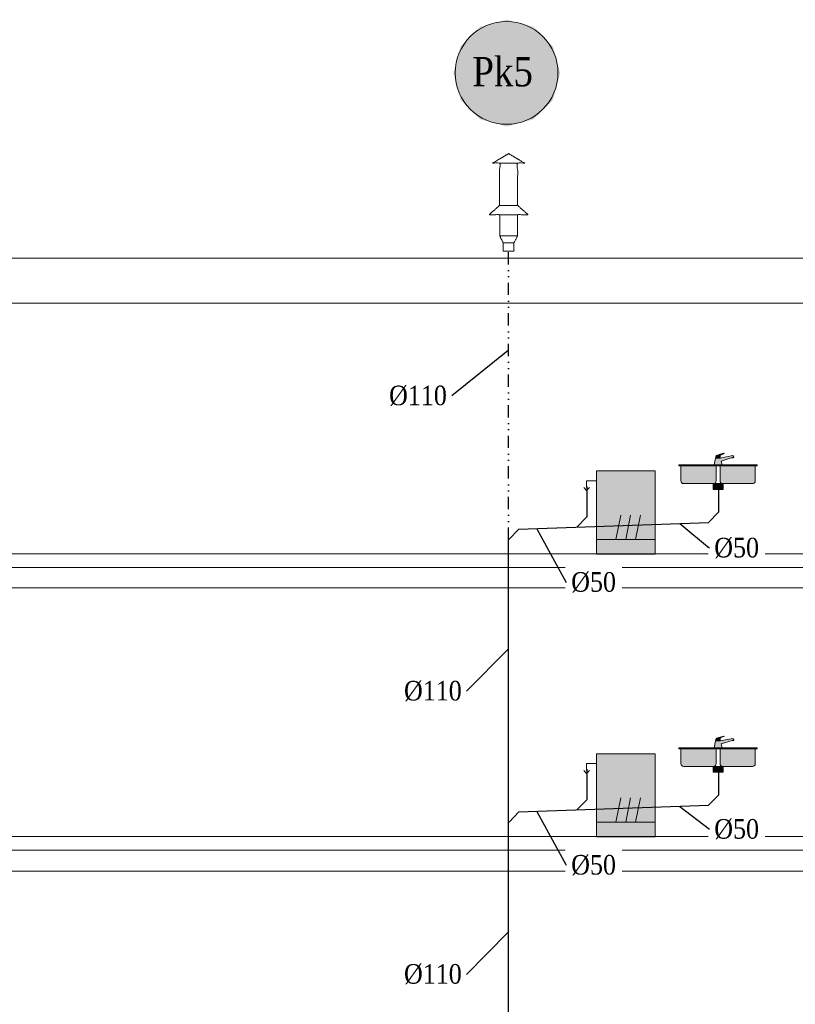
# Model space of a CAD drawing. Header units: millimetres. Extents: x 4585 to 417032, y -23455 to 16738.
# Tile 13 of 31: x 134897 to 142827, y -13447 to -3385. Entities that reach past the tile are written whole.
import ezdxf
from ezdxf import colors
from ezdxf.entities.mleader import LeaderData, LeaderLine
from ezdxf.enums import TextEntityAlignment as Align
from ezdxf.math import Vec2, Vec3

# ---------------------------------------------------------------- set-up
doc = ezdxf.new("R2010")
doc.units = ezdxf.units.MM
doc.header["$LTSCALE"] = 100
doc.linetypes.add('DIVIDE2', pattern=[0.625, 0.25, -0.125, 0, -0.125, 0, -0.125])
for name, color, linetype, lineweight, true_color in [('IS_Działka kanalizacji sanitarnej grawitacyjnej', 7, 'Continuous', 30, 0x800000), ('IS_Działka wentylacji kanalizacji', 7, 'DIVIDE2', 30, 0xff8000), ('IS_Odbiornik2', 7, 'Continuous', 5, 0x000000), ('IS_Pion_etykieta1', 7, 'Continuous', 5, 0x000000), ('IS_Rura wywiewna', 7, 'Continuous', 5, 0x000000), ('IS_Zlew', 7, 'Continuous', 5, 0x000000), ('IS_Zmywarka', 7, 'Continuous', 0, 0x000000)]:
    doc.layers.add(name, color=color, linetype=linetype, lineweight=lineweight, true_color=true_color)
doc.layers.add('Konstrukcja', color=253, linetype='Continuous', lineweight=5)
doc.layers.add('RR_IWK_opisy', color=7, linetype='Continuous', lineweight=0)
doc.styles.add('Garamond', font='GARA.TTF')

# ---------------------------------------------------------------- blocks, each defined once
blk = doc.blocks.new('16_KANRootTypRysunkowy_RuraWywiewna_00000000-0000-0000-0000-000000000000_ExportItemXref')
at = {"layer": 'IS_Rura wywiewna'}
blk.add_open_spline([(0, 0.499), (-0.165, 0.401), (-0.092, 0.401), (-0.092, -0.031), (-0.2, -0.125), (-0.091, -0.125), (-0.091, -0.342), (-0.055, -0.414), (-0.055, -0.499), (0, -0.499), (0.055, -0.499), (0.055, -0.414), (0.091, -0.342), (0.091, -0.125), (0.2, -0.125), (0.092, -0.031), (0.092, 0.401), (0.165, 0.401), (0, 0.499)], degree=1, knots=[1.194677, 1.194677, 1.720543, 1.793543, 2.225543, 2.368721, 2.477721, 2.694721, 2.775219, 2.860219, 2.915219, 2.970219, 3.055219, 3.135718, 3.352718, 3.461718, 3.604896, 4.036896, 4.109896, 4.635762, 4.635762], dxfattribs=at)
for points in [[(-0.092, 0.401), (0.092, 0.401)], [(-0.092, -0.031), (0.092, -0.031)], [(-0.091, -0.125), (0.091, -0.125)], [(-0.091, -0.342), (0.091, -0.342)], [(-0.055, -0.414), (0.055, -0.414)]]:
    blk.add_open_spline(points, degree=1, dxfattribs=at)
blk = doc.blocks.new('16_SANInstalationLeafType_Zlewozmywak2K_00000000-0000-0000-0000-000000000000_ExportItemXref')
at = {"layer": 'IS_Zlew', "lineweight": 50, "true_color": 0xffffff, "transparency": 33554687}
for points in [[(-0.4, 0.125), (-0.4, 0.115), (0.4, 0.115), (0.4, 0.125)], [(-0.05, -0.065), (-0.05, -0.125), (0.05, -0.125), (0.05, -0.065)]]:
    blk.add_hatch(color=7, dxfattribs=at).paths.add_polyline_path(points)
h = blk.add_hatch(color=7, dxfattribs=at)
edge = h.paths.add_edge_path(flags=0)
edge.add_spline(control_points=[(-0.38, 0.115), (-0.38, 0.04), (-0.38, 0.07), (-0.38, -0.035), (-0.38, -0.055), (-0.37, -0.065), (-0.35, -0.065), (-0.2, -0.065), (-0.24, -0.065), (-0.05, -0.065), (-0.03, -0.065), (-0.02, -0.055), (-0.02, -0.035), (-0.02, 0.035), (-0.02, 0.01), (-0.02, 0.115), (-0.2, 0.115), (-0.2, 0.115), (-0.38, 0.115)], knot_values=[0, 0, 0, 0, 1, 1, 1, 2, 2, 2, 3, 3, 3, 4, 4, 4, 5, 5, 5, 6, 6, 6, 6], weights=[1, 1, 1, 1, 1, 1, 1, 1, 1, 1, 1, 1, 1, 1, 1, 1, 1, 1, 1], degree=3, periodic=0)
h = blk.add_hatch(color=7, dxfattribs=at)
edge = h.paths.add_edge_path(flags=0)
edge.add_spline(control_points=[(0.02, 0.115), (0.02, 0.04), (0.02, 0.07), (0.02, -0.035), (0.02, -0.055), (0.03, -0.065), (0.05, -0.065), (0.2, -0.065), (0.16, -0.065), (0.35, -0.065), (0.37, -0.065), (0.38, -0.055), (0.38, -0.035), (0.38, 0.035), (0.38, 0.01), (0.38, 0.115), (0.2, 0.115), (0.2, 0.115), (0.02, 0.115)], knot_values=[0, 0, 0, 0, 1, 1, 1, 2, 2, 2, 3, 3, 3, 4, 4, 4, 5, 5, 5, 6, 6, 6, 6], weights=[1, 1, 1, 1, 1, 1, 1, 1, 1, 1, 1, 1, 1, 1, 1, 1, 1, 1, 1], degree=3, periodic=0)
at = {"layer": 'IS_Zlew', "lineweight": -2, "extrusion": (0, 0, -1)}
blk.add_lwpolyline([(0.4, 0.125), (-0.4, 0.125), (-0.4, 0.115), (0.4, 0.115)], close=True, dxfattribs=at)
at = {"layer": 'IS_Zlew', "lineweight": -2}
blk.add_lwpolyline([(-0.05, -0.065), (-0.05, -0.125), (0.05, -0.125), (0.05, -0.065)], close=True, dxfattribs=at)
for points in [[(-0.38, 0.115), (-0.38, 0.04), (-0.38, 0.07), (-0.38, -0.035), (-0.38, -0.055), (-0.37, -0.065), (-0.35, -0.065), (-0.2, -0.065), (-0.24, -0.065), (-0.05, -0.065), (-0.03, -0.065), (-0.02, -0.055), (-0.02, -0.035), (-0.02, 0.035), (-0.02, 0.01), (-0.02, 0.115)], [(0.02, 0.115), (0.02, 0.04), (0.02, 0.07), (0.02, -0.035), (0.02, -0.055), (0.03, -0.065), (0.05, -0.065), (0.2, -0.065), (0.16, -0.065), (0.35, -0.065), (0.37, -0.065), (0.38, -0.055), (0.38, -0.035), (0.38, 0.035), (0.38, 0.01), (0.38, 0.115)]]:
    blk.add_open_spline(points, degree=3, knots=[0, 0, 0, 0, 1, 1, 1, 2, 2, 2, 3, 3, 3, 4, 4, 4, 5, 5, 5, 5], dxfattribs=at)
blk = doc.blocks.new('16_SANInstalationLeafType_BateriaStojacaRuchWyl_00000000-0000-0000-0000-000000000000_ExportItemXref')
at = {"layer": 'IS_Odbiornik2', "lineweight": 50, "true_color": 0xffffff, "transparency": 33554687}
blk.add_hatch(color=7, dxfattribs=at).paths.add_polyline_path([(-0.018, -0.06), (0.062, -0.06), (0.052, -0.02), (0.167, 0.015), (0.167, 0.01), (0.182, 0.015), (0.182, 0.02), (0.172, 0.035), (0.042, 0.01), (-0.003, 0.01)])
h = blk.add_hatch(color=7, dxfattribs=at)
edge = h.paths.add_edge_path(flags=0)
edge.add_spline(control_points=[(-0.003, 0.01), (0.02, 0.01), (0.02, 0.01), (0.042, 0.01), (0.042, 0.03), (0.042, 0.035), (0.047, 0.04), (0.052, 0.045), (0.062, 0.05), (0.082, 0.055), (0.087, 0.055), (0.087, 0.06), (0.082, 0.06), (0.072, 0.06), (0.012, 0.04), (0.002, 0.035), (-0.003, 0.03), (-0.003, 0.02), (-0.003, 0.01)], knot_values=[-6, -6, -6, -6, -5, -5, -5, -4, -4, -4, -3, -3, -3, -2, -2, -2, -1, -1, -1, 0, 0, 0, 0], weights=[1, 1, 1, 1, 1, 1, 1, 1, 1, 1, 1, 1, 1, 1, 1, 1, 1, 1, 1], degree=3, periodic=0)
at = {"layer": 'IS_Odbiornik2', "lineweight": -2, "extrusion": (0, 0, -1)}
blk.add_lwpolyline([(0.018, -0.06), (0.003, 0.01), (-0.042, 0.01), (-0.172, 0.035), (-0.182, 0.02), (-0.182, 0.015), (-0.182, 0.015), (-0.167, 0.01), (-0.167, 0.015), (-0.052, -0.02), (-0.062, -0.06)], close=True, dxfattribs=at)
at = {"layer": 'IS_Odbiornik2', "lineweight": -2, "extrusion": (-0.316228, 0.948683, 0), "elevation": -0.039}
blk.add_lwpolyline([(-0.179, 0), (-0.163, 0)], dxfattribs=at)
at = {"layer": 'IS_Odbiornik2', "lineweight": -2}
blk.add_open_spline([(-0.003, 0.01), (-0.003, 0.02), (-0.003, 0.03), (0.002, 0.035), (0.012, 0.04), (0.072, 0.06), (0.082, 0.06), (0.087, 0.06), (0.087, 0.055), (0.082, 0.055), (0.062, 0.05), (0.052, 0.045), (0.047, 0.04), (0.042, 0.035), (0.042, 0.03), (0.042, 0.01)], degree=3, knots=[0, 0, 0, 0, 1, 1, 1, 2, 2, 2, 3, 3, 3, 4, 4, 4, 5, 5, 5, 5], dxfattribs=at)
blk = doc.blocks.new('16_TypRysWodKan_ZmywarkaCzescKan_00000000-0000-0000-0000-000000000000_Normal')
at = {"layer": 'IS_Zmywarka', "lineweight": 50, "true_color": 0xffffff, "transparency": 33554687}
blk.add_hatch(color=7, dxfattribs=at).paths.add_polyline_path([(-0.3, 0.425), (-0.3, -0.425), (0.3, -0.425), (0.3, 0.425)])
at = {"layer": 'IS_Zmywarka', "lineweight": -2}
blk.add_lwpolyline([(-0.3, 0.425), (0.3, 0.425), (0.3, -0.425), (-0.3, -0.425)], close=True, dxfattribs=at)
for points in [[(-0.3, 0.325), (-0.4, 0.325), (-0.4, 0.255)], [(-0.43, 0.255), (-0.4, 0.225), (-0.37, 0.255)], [(0, -0.275), (0.05, -0.025)], [(0.1, -0.275), (0.15, -0.025)]]:
    blk.add_lwpolyline(points, dxfattribs=at)
for points in [[(-0.1, -0.275, 0), (-0.05, -0.025, 0)], [(-0.3, -0.275, 0), (0.3, -0.275, 0)]]:
    blk.add_polyline3d(points, dxfattribs=at)

msp = doc.modelspace()

# ---------------------------------------------------------------- hatches: boundary and pattern name
at = {"layer": 'IS_Pion_etykieta1', "lineweight": 50, "true_color": 0xffffff, "transparency": 33554687}
msp.add_hatch(color=7, dxfattribs=at).paths.add_polyline_path([(140422.098, -3930.912), (140349.024, -3658.194), (140149.38, -3458.55), (139876.662, -3385.475), (139603.944, -3458.55), (139404.3, -3658.194), (139331.225, -3930.912), (139404.3, -4203.63), (139603.944, -4403.274), (139876.662, -4476.348), (140149.38, -4403.274), (140349.024, -4203.63)])

# ---------------------------------------------------------------- linework, layer by layer
at = {"layer": 'IS_Działka kanalizacji sanitarnej grawitacyjnej'}
for p, q in [((140693.756, -8155.564), (140693.756, -8466.337)), ((142039.684, -8155.564), (142039.684, -8418.772)), ((141939.746, -8522.304), (142039.684, -8418.772)), ((140000.618, -8590.832), (141939.746, -8522.304)), ((140593.818, -8569.869), (140693.756, -8466.337)), ((140000.618, -8590.832), (139895.305, -8699.859)), ((139895.308, -18241.472), (139895.305, -8699.859)), ((140693.757, -11045.564), (140693.757, -11356.337)), ((142039.685, -11045.564), (142039.685, -11308.772)), ((140593.819, -11459.869), (140693.757, -11356.337)), ((141939.747, -11412.304), (142039.685, -11308.772)), ((140000.619, -11480.832), (141939.747, -11412.304)), ((140000.619, -11480.832), (139900.614, -11584.364))]:
    msp.add_line(p, q, dxfattribs=at)
at = {"layer": 'IS_Działka wentylacji kanalizacji', "ltscale": 5}
msp.add_line((139895.305, -8699.859), (139895.308, -5751.873), dxfattribs=at)
at = {"layer": 'IS_Pion_etykieta1'}
msp.add_circle((139875.034, -3929.588), 525.173, dxfattribs=at)
at = {"layer": 'Konstrukcja'}
for p, q in [((152803.292, -5822.667), (101846.721, -5822.667)), ((102307.377, -6282.667), (152803.292, -6282.666)), ((102307.377, -8842.667), (152803.292, -8842.648)), ((102302.377, -8982.667), (152803.292, -8982.676)), ((102307.377, -9192.667), (152803.292, -9192.667)), ((102307.377, -11732.667), (152803.292, -11732.648)), ((102302.377, -11872.667), (152803.292, -11872.676)), ((102307.377, -12086.667), (152803.292, -12086.667))]:
    msp.add_line(p, q, dxfattribs=at)

# ---------------------------------------------------------------- block references
at = {"layer": 'IS_Odbiornik2', "xscale": 1000, "yscale": 1000, "zscale": 1000}
for p in [(142015.127, -7875.564), (142015.128, -10765.564)]:
    msp.add_blockref('16_SANInstalationLeafType_BateriaStojacaRuchWyl_00000000-0000-0000-0000-000000000000_ExportItemXref', p, dxfattribs=at)
at = {"layer": 'IS_Rura wywiewna', "xscale": 1000, "yscale": 1000, "zscale": 1000}
msp.add_blockref('16_KANRootTypRysunkowy_RuraWywiewna_00000000-0000-0000-0000-000000000000_ExportItemXref', (139895.308, -5252.873), dxfattribs=at)
at = {"layer": 'IS_Zlew', "xscale": 1000, "yscale": 1000, "zscale": 1000}
for p in [(142037.367, -8060.564), (142037.368, -10950.564)]:
    msp.add_blockref('16_SANInstalationLeafType_Zlewozmywak2K_00000000-0000-0000-0000-000000000000_ExportItemXref', p, dxfattribs=at)

# ---------------------------------------------------------------- texts
at = {"layer": 'IS_Pion_etykieta1', "style": 'Garamond'}
msp.add_text('Pk5', height=300, dxfattribs=at).set_placement((139523.802, -3766.322), align=Align.TOP_LEFT)

# ---------------------------------------------------------------- next in the draw order: leaders
at = {"layer": 'RR_IWK_opisy'}
ml = msp.add_multileader_mtext('Standard', dxfattribs=at)
ml.set_content('\\fGaramond|b0|i0;%%c110', color=256, style='Garamond')
ml.set_leader_properties()
ml.build(insert=Vec2(0, 0))
ml.multileader.update_dxf_attribs({"has_text_frame": 1, "text_left_attachment_type": 2, "text_right_attachment_type": 2})
ctx = ml.context
ctx.base_point, ctx.char_height, ctx.landing_gap_size, ctx.plane_origin = Vec3(138519.649, -7229.439), 200, 50, Vec3(-7671.23, 185979.229)
ctx.left_attachment, ctx.right_attachment, ctx.text_align_type = 2, 2, 2
notes = []
notes.append((ctx, [(0, (1, 1, 0), (139313.893, -7229.439), (-1, 0), 2.131628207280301e-14, [(0, [(139895.308, -6762.265)], 0, [])])]))
ctx.mtext.insert, ctx.mtext.alignment = Vec3(139263.893, -7124.897), 3
ctx.mtext.has_bg_fill, ctx.mtext.bg_color, ctx.mtext.bg_scale_factor, ctx.mtext.bg_transparency, ctx.mtext.use_window_bg_color = 1, -1027028792, 1.3, 0, 1
ml = msp.add_multileader_mtext('Standard', dxfattribs=at)
ml.set_content('\\fGaramond|b0|i0;%%c50', color=256, style='Garamond')
ml.set_leader_properties()
ml.build(insert=Vec2(0, 0))
ml.multileader.update_dxf_attribs({"has_text_frame": 1, "text_left_attachment_type": 2, "text_right_attachment_type": 2})
ctx = ml.context
ctx.base_point, ctx.char_height, ctx.landing_gap_size, ctx.plane_origin = Vec3(141897.94, -8784.741), 200, 50, Vec3(-5873.877, 183994.536)
ctx.left_attachment, ctx.right_attachment = 2, 2
notes.append((ctx, [(0, (1, 1, 0), (141947.94, -8784.741), (1, 0), 2.131628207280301e-14, [(0, [(141643.278, -8532.781)], 0, [])])]))
ctx.mtext.insert = Vec3(141997.94, -8680.199)
ctx.mtext.has_bg_fill, ctx.mtext.bg_color, ctx.mtext.bg_scale_factor, ctx.mtext.bg_transparency, ctx.mtext.use_window_bg_color = 1, -1027028792, 1.3, 0, 1
ml = msp.add_multileader_mtext('Standard', dxfattribs=at)
ml.set_content('\\fGaramond|b0|i0;%%c50', color=256, style='Garamond')
ml.set_leader_properties()
ml.build(insert=Vec2(0, 0))
ml.multileader.update_dxf_attribs({"has_text_frame": 1, "text_left_attachment_type": 2, "text_right_attachment_type": 2})
ctx = ml.context
ctx.base_point, ctx.char_height, ctx.landing_gap_size, ctx.plane_origin = Vec3(140435.368, -9135.481), 200, 50, Vec3(-7336.449, 183942.849)
ctx.left_attachment, ctx.right_attachment = 2, 2
notes.append((ctx, [(0, (1, 1, 0), (140485.368, -9135.481), (1, 0), 2.131628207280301e-14, [(0, [(140180.705, -8584.468)], 0, [])])]))
ctx.mtext.insert = Vec3(140535.368, -9030.939)
ctx.mtext.has_bg_fill, ctx.mtext.bg_color, ctx.mtext.bg_scale_factor, ctx.mtext.bg_transparency, ctx.mtext.use_window_bg_color = 1, -1027028792, 1.3, 0, 1
ml = msp.add_multileader_mtext('Standard', dxfattribs=at)
ml.set_content('\\fGaramond|b0|i0;%%c110', color=256, style='Garamond')
ml.set_leader_properties()
ml.build(insert=Vec2(0, 0))
ml.multileader.update_dxf_attribs({"has_text_frame": 1, "text_left_attachment_type": 2, "text_right_attachment_type": 2})
ctx = ml.context
ctx.base_point, ctx.char_height, ctx.landing_gap_size, ctx.plane_origin = Vec3(138672.157, -10246.728), 200, 50, Vec3(-7671.232, 182926.967)
ctx.left_attachment, ctx.right_attachment, ctx.text_align_type = 2, 2, 2
notes.append((ctx, [(0, (1, 1, 0), (139466.401, -10246.728), (-1, 0), 2.131628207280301e-14, [(0, [(139895.306, -9814.528)], 0, [])])]))
ctx.mtext.insert, ctx.mtext.alignment = Vec3(139416.401, -10142.186), 3
ctx.mtext.has_bg_fill, ctx.mtext.bg_color, ctx.mtext.bg_scale_factor, ctx.mtext.bg_transparency, ctx.mtext.use_window_bg_color = 1, -1027028792, 1.3, 0, 1
ml = msp.add_multileader_mtext('Standard', dxfattribs=at)
ml.set_content('\\fGaramond|b0|i0;%%c50', color=256, style='Garamond')
ml.set_leader_properties()
ml.build(insert=Vec2(0, 0))
ml.multileader.update_dxf_attribs({"has_text_frame": 1, "text_left_attachment_type": 2, "text_right_attachment_type": 2})
ctx = ml.context
ctx.base_point, ctx.char_height, ctx.landing_gap_size, ctx.plane_origin = Vec3(141897.942, -11658.92), 200, 50, Vec3(-5873.875, 181104.536)
ctx.left_attachment, ctx.right_attachment = 2, 2
notes.append((ctx, [(0, (1, 1, 0), (141947.942, -11658.92), (1, 0), 2.131628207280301e-14, [(0, [(141643.279, -11422.781)], 0, [])])]))
ctx.mtext.insert = Vec3(141997.942, -11554.378)
ctx.mtext.has_bg_fill, ctx.mtext.bg_color, ctx.mtext.bg_scale_factor, ctx.mtext.bg_transparency, ctx.mtext.use_window_bg_color = 1, -1027028792, 1.3, 0, 1
ml = msp.add_multileader_mtext('Standard', dxfattribs=at)
ml.set_content('\\fGaramond|b0|i0;%%c50', color=256, style='Garamond')
ml.set_leader_properties()
ml.build(insert=Vec2(0, 0))
ml.multileader.update_dxf_attribs({"has_text_frame": 1, "text_left_attachment_type": 2, "text_right_attachment_type": 2})
ctx = ml.context
ctx.base_point, ctx.char_height, ctx.landing_gap_size, ctx.plane_origin = Vec3(140435.369, -12025.481), 200, 50, Vec3(-7336.448, 181052.849)
ctx.left_attachment, ctx.right_attachment = 2, 2
notes.append((ctx, [(0, (1, 1, 0), (140485.369, -12025.481), (1, 0), 2.131628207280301e-14, [(0, [(140180.707, -11474.468)], 0, [])])]))
ctx.mtext.insert = Vec3(140535.369, -11920.939)
ctx.mtext.has_bg_fill, ctx.mtext.bg_color, ctx.mtext.bg_scale_factor, ctx.mtext.bg_transparency, ctx.mtext.use_window_bg_color = 1, -1027028792, 1.3, 0, 1
ml = msp.add_multileader_mtext('Standard', dxfattribs=at)
ml.set_content('\\fGaramond|b0|i0;%%c110', color=256, style='Garamond')
ml.set_leader_properties()
ml.build(insert=Vec2(0, 0))
ml.multileader.update_dxf_attribs({"has_text_frame": 1, "text_left_attachment_type": 2, "text_right_attachment_type": 2})
ctx = ml.context
ctx.base_point, ctx.char_height, ctx.landing_gap_size, ctx.plane_origin = Vec3(138672.157, -13140.728), 200, 50, Vec3(-7671.232, 180032.967)
ctx.left_attachment, ctx.right_attachment, ctx.text_align_type = 2, 2, 2
notes.append((ctx, [(0, (1, 1, 0), (139466.401, -13140.728), (-1, 0), 2.131628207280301e-14, [(0, [(139895.306, -12708.528)], 0, [])])]))
ctx.mtext.insert, ctx.mtext.alignment = Vec3(139416.401, -13036.186), 3
ctx.mtext.has_bg_fill, ctx.mtext.bg_color, ctx.mtext.bg_scale_factor, ctx.mtext.bg_transparency, ctx.mtext.use_window_bg_color = 1, -1027028792, 1.3, 0, 1
for ctx, leaders in notes:
    for number, flags, end, landing, length, lines in leaders:
        leader = LeaderData()
        leader.index, (leader.has_last_leader_line, leader.has_dogleg_vector, leader.attachment_direction) = number, flags
        leader.last_leader_point, leader.dogleg_vector, leader.dogleg_length = Vec3(end), Vec3(landing), length
        for number, points, colour, breaks in lines:
            line = LeaderLine()
            line.index, line.vertices, line.color, line.breaks = number, Vec3.list(points), colors.encode_raw_color(colour), breaks
            leader.lines.append(line)
        ctx.leaders.append(leader)

# ---------------------------------------------------------------- next in the draw order: block references
at = {"layer": 'IS_Zmywarka', "xscale": 1000, "yscale": 1000, "zscale": 1000}
for p in [(141093.174, -8422.211), (141093.175, -11312.211)]:
    msp.add_blockref('16_TypRysWodKan_ZmywarkaCzescKan_00000000-0000-0000-0000-000000000000_Normal', p, dxfattribs=at)

doc.saveas('drawing.dxf')
